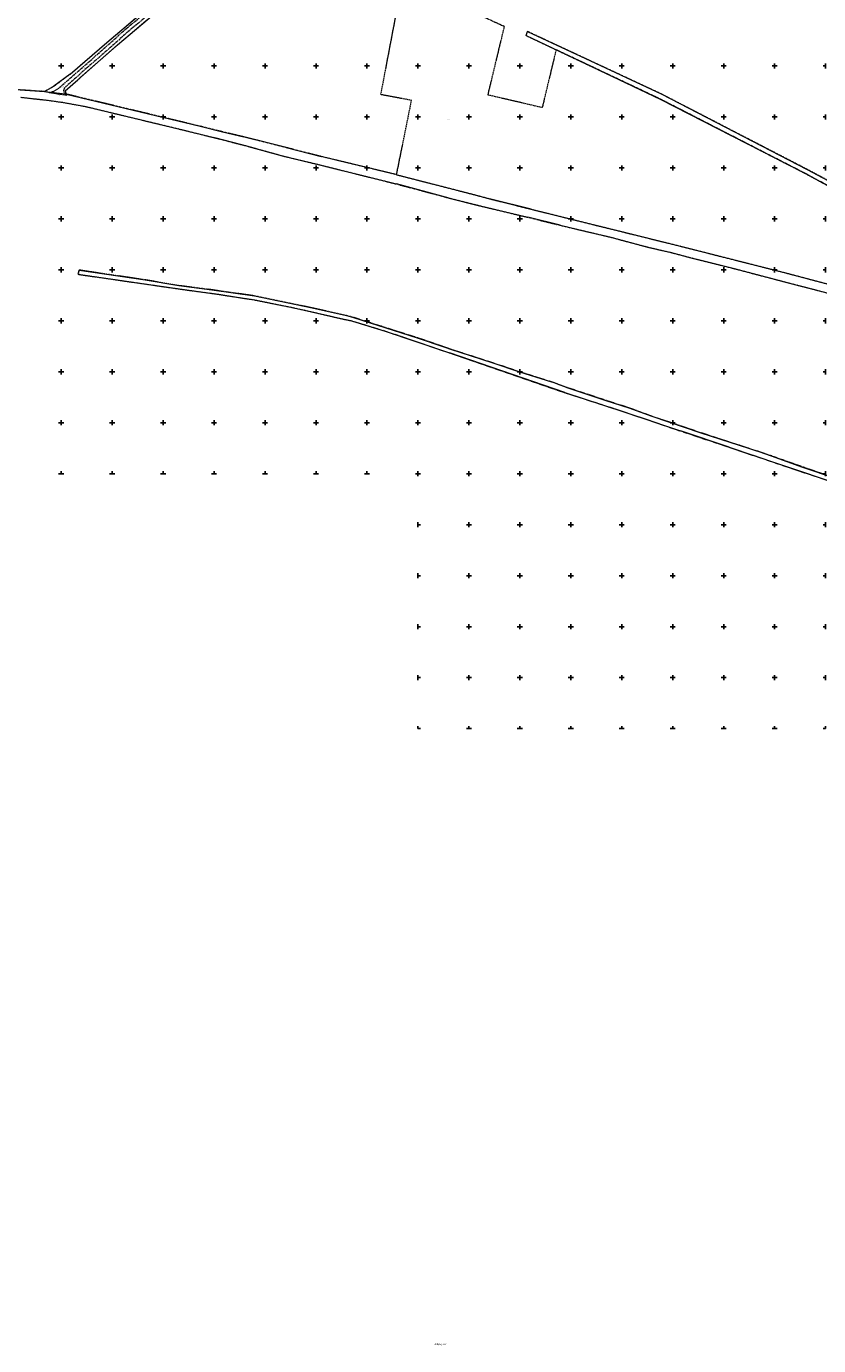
# Model space of a CAD drawing. Header units: metres. Extents: x 7523615 to 7533948, y 5492686 to 5502120.
# Tile 142 of 256: x 7530016 to 7530793, y 5496145 to 5497439. Entities that reach past the tile are written whole.
import ezdxf
from ezdxf.enums import TextEntityAlignment as Align

# ---------------------------------------------------------------- set-up
doc = ezdxf.new("R2010")
doc.units = ezdxf.units.M
for name, pattern in [('1.5_0.5', [2, 1.5, -0.5]), ('219-500', [0]), ('egkk-500', [2, 1.5, -0.5]), ('egug-500', [1, 0.5, -0.5])]:
    doc.linetypes.add(name, pattern=pattern)
doc.layers.get('0').update_dxf_attribs({"color": 2, "lineweight": 5})
doc.styles.get("Standard").update_dxf_attribs({"font": 'Working1250', "width": 0.75})

# ---------------------------------------------------------------- blocks, each defined once
blk = doc.blocks.new('203')
at = {"linetype": 'Continuous', "lineweight": 0}
h = blk.add_hatch(color=0, dxfattribs=at)
edge = h.paths.add_edge_path()
edge.add_arc((0, 0), 0.045, 0, 360)
blk = doc.blocks.new('PW01')
at = {"linetype": 'Continuous', "lineweight": 13}
h = blk.add_hatch(color=0, dxfattribs=at)
edge = h.paths.add_edge_path()
edge.add_arc((0, 0), 0.045, 0, 360)
blk = doc.blocks.new('RAMKA500K')
at = {"color": 0}
for p, q in [((0, 247.5), (0, 250)), ((0, 250), (2.5, 250)), ((47.5, 250), (52.5, 250)), ((50, 247.5), (50, 250)), ((97.5, 250), (102.5, 250)), ((100, 247.5), (100, 250)), ((147.5, 250), (152.5, 250)), ((150, 247.5), (150, 250)), ((197.5, 250), (202.5, 250)), ((200, 247.5), (200, 250)), ((247.5, 250), (252.5, 250)), ((250, 247.5), (250, 250)), ((297.5, 250), (302.5, 250)), ((300, 247.5), (300, 250)), ((347.5, 250), (352.5, 250)), ((350, 247.5), (350, 250)), ((397.5, 250), (400, 250)), ((400, 247.5), (400, 250)), ((0, 197.5), (0, 202.5)), ((0, 200), (2.5, 200)), ((47.5, 200), (52.5, 200)), ((50, 197.5), (50, 202.5)), ((97.5, 200), (102.5, 200)), ((100, 197.5), (100, 202.5)), ((147.5, 200), (152.5, 200)), ((150, 197.5), (150, 202.5)), ((197.5, 200), (202.5, 200)), ((200, 197.5), (200, 202.5)), ((247.5, 200), (252.5, 200)), ((250, 197.5), (250, 202.5)), ((297.5, 200), (302.5, 200)), ((300, 197.5), (300, 202.5)), ((347.5, 200), (352.5, 200)), ((350, 197.5), (350, 202.5)), ((397.5, 200), (400, 200)), ((400, 197.5), (400, 202.5)), ((0, 147.5), (0, 152.5)), ((0, 150), (2.5, 150)), ((47.5, 150), (52.5, 150)), ((50, 147.5), (50, 152.5)), ((97.5, 150), (102.5, 150)), ((100, 147.5), (100, 152.5)), ((147.5, 150), (152.5, 150)), ((150, 147.5), (150, 152.5)), ((197.5, 150), (202.5, 150)), ((200, 147.5), (200, 152.5)), ((247.5, 150), (252.5, 150)), ((250, 147.5), (250, 152.5)), ((297.5, 150), (302.5, 150)), ((300, 147.5), (300, 152.5)), ((347.5, 150), (352.5, 150)), ((350, 147.5), (350, 152.5)), ((397.5, 150), (400, 150)), ((400, 147.5), (400, 152.5)), ((0, 97.5), (0, 102.5)), ((0, 100), (2.5, 100)), ((47.5, 100), (52.5, 100)), ((50, 97.5), (50, 102.5)), ((97.5, 100), (102.5, 100)), ((100, 97.5), (100, 102.5)), ((147.5, 100), (152.5, 100)), ((150, 97.5), (150, 102.5)), ((197.5, 100), (202.5, 100)), ((200, 97.5), (200, 102.5)), ((247.5, 100), (252.5, 100)), ((250, 97.5), (250, 102.5)), ((297.5, 100), (302.5, 100)), ((300, 97.5), (300, 102.5)), ((347.5, 100), (352.5, 100)), ((350, 97.5), (350, 102.5)), ((397.5, 100), (400, 100)), ((400, 97.5), (400, 102.5)), ((0, 47.5), (0, 52.5)), ((50, 47.5), (50, 52.5)), ((100, 47.5), (100, 52.5)), ((150, 47.5), (150, 52.5)), ((200, 47.5), (200, 52.5)), ((250, 47.5), (250, 52.5)), ((300, 47.5), (300, 52.5)), ((350, 47.5), (350, 52.5)), ((400, 47.5), (400, 52.5)), ((0, 50), (2.5, 50)), ((47.5, 50), (52.5, 50)), ((97.5, 50), (102.5, 50)), ((147.5, 50), (152.5, 50)), ((197.5, 50), (202.5, 50)), ((247.5, 50), (252.5, 50)), ((297.5, 50), (302.5, 50)), ((347.5, 50), (352.5, 50)), ((397.5, 50), (400, 50)), ((0, 0), (0, 2.5)), ((0, 0), (2.5, 0)), ((47.5, 0), (52.5, 0)), ((50, 0), (50, 2.5)), ((97.5, 0), (102.5, 0)), ((100, 0), (100, 2.5)), ((147.5, 0), (152.5, 0)), ((150, 0), (150, 2.5)), ((197.5, 0), (202.5, 0)), ((200, 0), (200, 2.5)), ((247.5, 0), (252.5, 0)), ((250, 0), (250, 2.5)), ((297.5, 0), (302.5, 0)), ((300, 0), (300, 2.5)), ((347.5, 0), (352.5, 0)), ((350, 0), (350, 2.5)), ((397.5, 0), (400, 0)), ((400, 0), (400, 2.5))]:
    blk.add_line(p, q, dxfattribs=at)

msp = doc.modelspace()

# ---------------------------------------------------------------- linework, layer by layer
at = {"layer": '217-kontur klasyfikacyjny', "color": 7, "linetype": 'egkk-500', "lineweight": 18, "flags": 128}
for points in [[(7530384.79, 5497484.76), (7530363.4, 5497372.23)], [(7530484.87, 5497438.56), (7530413.73, 5497471.39)], [(7530468.76, 5497371.46), (7530484.87, 5497438.56)], [(7530535.55, 5497415.88), (7530521.92, 5497359.12)], [(7530563.38, 5497402.72), (7530535.55, 5497415.88)], [(7530637.75, 5497367.54), (7530563.38, 5497402.72)], [(7530363.4, 5497372.23), (7530393.48, 5497366.57)], [(7530476.16, 5497369.74), (7530468.76, 5497371.46)], [(7530393.48, 5497366.57), (7530378.75, 5497293.39)], [(7530483.08, 5497368.14), (7530476.16, 5497369.74)], [(7530501.47, 5497363.87), (7530483.08, 5497368.14)], [(7530521.92, 5497359.12), (7530501.47, 5497363.87)], [(7530779.75, 5497294.67), (7530637.75, 5497367.54)], [(7530378.75, 5497293.39), (7530427.04, 5497281.01)], [(7530850.73, 5497256.32), (7530779.75, 5497294.67)], [(7530427.04, 5497281.01), (7530451.32, 5497274.78)], [(7530451.32, 5497274.78), (7530471.64, 5497269.39)], [(7530471.64, 5497269.39), (7530510.95, 5497259.52)], [(7530510.95, 5497259.52), (7530609.25, 5497235.18)], [(7530609.25, 5497235.18), (7530657.78, 5497223.16)], [(7530657.78, 5497223.16), (7530760.77, 5497197.06)], [(7530760.77, 5497197.06), (7530908.85, 5497157.88)]]:
    msp.add_lwpolyline(points, dxfattribs=at)
at = {"layer": '218-kontur użytku gruntowego', "color": 7, "linetype": 'egug-500', "lineweight": 18, "flags": 128}
for points in [[(7530158.24, 5497477), (7530094.82, 5497422.92)], [(7530384.79, 5497484.76), (7530363.4, 5497372.23)], [(7530105.08, 5497420.55), (7530161.25, 5497467.95)], [(7530484.87, 5497438.56), (7530413.73, 5497471.39)], [(7530468.76, 5497371.46), (7530484.87, 5497438.56)], [(7530094.82, 5497422.92), (7530058.71, 5497391.92)], [(7530507.45, 5497433.83), (7530506.05, 5497429.84)], [(7530506.05, 5497429.84), (7530535.55, 5497415.88)], [(7530564.26, 5497407.31), (7530507.45, 5497433.83)], [(7530066.4, 5497386.52), (7530105.08, 5497420.55)], [(7530535.55, 5497415.88), (7530521.92, 5497359.12)], [(7530535.55, 5497415.88), (7530563.38, 5497402.72)], [(7530563.38, 5497402.72), (7530637.75, 5497367.54)], [(7530612.72, 5497384.7), (7530564.26, 5497407.31)], [(7530058.71, 5497391.92), (7530042.81, 5497379.99)], [(7530054.01, 5497375.58), (7530066.4, 5497386.52)], [(7530638.71, 5497372.57), (7530612.72, 5497384.7)], [(7530033.5, 5497374.9), (7529990.33, 5497377.72)], [(7530042.81, 5497379.99), (7530033.5, 5497374.9)], [(7530033.5, 5497374.9), (7530054.96, 5497372.38)], [(7530054.96, 5497372.38), (7530054.01, 5497375.58)], [(7530186.38, 5497340.81), (7530054.96, 5497372.38)], [(7530363.4, 5497372.23), (7530393.48, 5497366.57)], [(7530476.16, 5497369.74), (7530468.76, 5497371.46)], [(7530782.02, 5497298.53), (7530638.71, 5497372.57)], [(7530010.24, 5497369.22), (7530036.09, 5497366.46)], [(7530036.09, 5497366.46), (7530051.78, 5497364.28)], [(7530051.78, 5497364.28), (7530074.21, 5497360.15)], [(7530074.21, 5497360.15), (7530103.99, 5497353.02)], [(7530393.48, 5497366.57), (7530378.75, 5497293.39)], [(7530483.08, 5497368.14), (7530476.16, 5497369.74)], [(7530501.47, 5497363.87), (7530483.08, 5497368.14)], [(7530521.92, 5497359.12), (7530501.47, 5497363.87)], [(7530637.75, 5497367.54), (7530779.75, 5497294.67)], [(7530103.99, 5497353.02), (7530167.77, 5497337.65)], [(7530167.77, 5497337.65), (7530200.77, 5497329.51)], [(7530208.21, 5497335.43), (7530186.38, 5497340.81)], [(7530229.04, 5497330.41), (7530208.21, 5497335.43)], [(7530200.77, 5497329.51), (7530233.59, 5497321.13)], [(7530270.58, 5497319.96), (7530229.04, 5497330.41)], [(7530233.59, 5497321.13), (7530268.14, 5497311.53)], [(7530305.21, 5497311.11), (7530270.58, 5497319.96)], [(7530268.14, 5497311.53), (7530302.03, 5497303.42)], [(7530378.75, 5497293.39), (7530305.21, 5497311.11)], [(7530302.03, 5497303.42), (7530378.86, 5497284.24)], [(7530378.75, 5497293.39), (7530427.04, 5497281.01)], [(7530779.75, 5497294.67), (7530850.73, 5497256.32)], [(7530823.5, 5497276.27), (7530782.02, 5497298.53)], [(7530378.86, 5497284.24), (7530430.65, 5497270.43)], [(7530427.04, 5497281.01), (7530451.32, 5497274.78)], [(7530430.65, 5497270.43), (7530459.26, 5497263.24)], [(7530451.32, 5497274.78), (7530471.64, 5497269.39)], [(7530471.64, 5497269.39), (7530510.95, 5497259.52)], [(7530459.26, 5497263.24), (7530472.2, 5497260.07)], [(7530472.2, 5497260.07), (7530507.78, 5497251.58)], [(7530510.95, 5497259.52), (7530609.25, 5497235.18)], [(7530507.78, 5497251.58), (7530539.5, 5497243.75)], [(7530539.5, 5497243.75), (7530573.46, 5497235.72)], [(7530573.46, 5497235.72), (7530587.92, 5497232.34)], [(7530587.92, 5497232.34), (7530626.64, 5497222.02)], [(7530609.25, 5497235.18), (7530657.78, 5497223.16)], [(7530626.64, 5497222.02), (7530647.53, 5497217.21)], [(7530647.53, 5497217.21), (7530667.65, 5497211.93)], [(7530657.78, 5497223.16), (7530760.77, 5497197.06)], [(7530667.65, 5497211.93), (7530682.98, 5497208.1)], [(7530682.98, 5497208.1), (7530707.77, 5497201.91)], [(7530067.52, 5497199.76), (7530066.65, 5497195.62)], [(7530066.65, 5497195.62), (7530156.2, 5497182.69)], [(7530132.42, 5497190.18), (7530067.52, 5497199.76)], [(7530165.5, 5497184.53), (7530132.42, 5497190.18)], [(7530707.77, 5497201.91), (7530772.21, 5497184.99)], [(7530760.77, 5497197.06), (7530908.85, 5497157.88)], [(7530156.2, 5497182.69), (7530179.96, 5497179.31)], [(7530197.66, 5497180.45), (7530165.5, 5497184.53)], [(7530179.96, 5497179.31), (7530201.09, 5497176.53)], [(7530239.63, 5497174.5), (7530197.66, 5497180.45)], [(7530201.09, 5497176.53), (7530224.36, 5497172.87)], [(7530772.21, 5497184.99), (7530786.24, 5497181.44)], [(7530786.24, 5497181.44), (7530817.91, 5497173.06)], [(7530224.36, 5497172.87), (7530239.39, 5497170.62)], [(7530239.39, 5497170.62), (7530258.48, 5497166.76)], [(7530296.2, 5497162.7), (7530239.63, 5497174.5)], [(7530258.48, 5497166.76), (7530275.31, 5497163.39)], [(7530275.31, 5497163.39), (7530289.65, 5497160.27)], [(7530289.65, 5497160.27), (7530326.98, 5497151.63)], [(7530329.97, 5497155.15), (7530296.2, 5497162.7)], [(7530326.98, 5497151.63), (7530334.85, 5497150.08)], [(7530336.79, 5497153.32), (7530329.97, 5497155.15)], [(7530399.37, 5497133.38), (7530336.79, 5497153.32)], [(7530334.85, 5497150.08), (7530368.9, 5497139.64)], [(7530368.9, 5497139.64), (7530425.09, 5497120.61)], [(7530427.41, 5497123.69), (7530399.37, 5497133.38)], [(7530425.09, 5497120.61), (7530430.9, 5497118.72)], [(7530432.08, 5497122.13), (7530427.41, 5497123.69)], [(7530430.9, 5497118.72), (7530543.99, 5497079.64)], [(7530472.45, 5497109.04), (7530432.08, 5497122.13)], [(7530499.65, 5497100.04), (7530472.45, 5497109.04)], [(7530531.03, 5497090.06), (7530499.65, 5497100.04)], [(7530545.14, 5497085), (7530531.03, 5497090.06)], [(7530543.99, 5497079.64), (7530602.16, 5497060.84)], [(7530584.48, 5497071.91), (7530545.14, 5497085)], [(7530606.99, 5497064.64), (7530584.48, 5497071.91)], [(7530602.16, 5497060.84), (7530657.53, 5497041.94)], [(7530629.53, 5497056.4), (7530606.99, 5497064.64)], [(7530653.68, 5497048.26), (7530629.53, 5497056.4)], [(7530677.56, 5497040.22), (7530653.68, 5497048.26)], [(7530657.53, 5497041.94), (7530705.22, 5497026.14)], [(7530734.36, 5497021.69), (7530677.56, 5497040.22)], [(7530705.22, 5497026.14), (7530753.71, 5497009.61)], [(7530746.54, 5497017.69), (7530734.36, 5497021.69)], [(7530777.42, 5497006.62), (7530746.54, 5497017.69)], [(7530753.71, 5497009.61), (7530806.32, 5496992.06)], [(7530809.43, 5496995.7), (7530777.42, 5497006.62)]]:
    msp.add_lwpolyline(points, dxfattribs=at)
at = {"layer": '219-działka ewidencyjna', "color": 3, "linetype": '219-500', "lineweight": 18, "flags": 128}
for points in [[(7530094.82, 5497422.92), (7530158.22, 5497476.98)], [(7530105.08, 5497420.55), (7530161.25, 5497467.95)], [(7530058.71, 5497391.92), (7530094.82, 5497422.92)], [(7530506.05, 5497429.84), (7530507.45, 5497433.83)], [(7530506.05, 5497429.84), (7530563.38, 5497402.72)], [(7530507.45, 5497433.83), (7530564.26, 5497407.31)], [(7530066.4, 5497386.52), (7530105.08, 5497420.55)], [(7530563.38, 5497402.72), (7530637.75, 5497367.54)], [(7530564.26, 5497407.31), (7530638.71, 5497372.57)], [(7530058.71, 5497391.92), (7530042.84, 5497380.01)], [(7530054.01, 5497375.58), (7530066.4, 5497386.52)], [(7529990.33, 5497377.72), (7530033.5, 5497374.9)], [(7530033.5, 5497374.9), (7530042.84, 5497380.01)], [(7530033.5, 5497374.9), (7530054.96, 5497372.38)], [(7530054.01, 5497375.58), (7530054.96, 5497372.38)], [(7530054.96, 5497372.38), (7530186.38, 5497340.81)], [(7530638.71, 5497372.57), (7530782.02, 5497298.53)], [(7530010.24, 5497369.22), (7530036.09, 5497366.46)], [(7530036.09, 5497366.46), (7530051.78, 5497364.28)], [(7530051.78, 5497364.28), (7530074.21, 5497360.15)], [(7530074.21, 5497360.15), (7530103.99, 5497353.02)], [(7530637.75, 5497367.54), (7530779.75, 5497294.67)], [(7530103.99, 5497353.02), (7530167.77, 5497337.65)], [(7530167.77, 5497337.65), (7530200.77, 5497329.51)], [(7530186.38, 5497340.81), (7530208.21, 5497335.43)], [(7530208.21, 5497335.43), (7530229.04, 5497330.41)], [(7530233.59, 5497321.13), (7530200.77, 5497329.51)], [(7530270.58, 5497319.96), (7530229.04, 5497330.41)], [(7530233.59, 5497321.13), (7530268.14, 5497311.53)], [(7530270.58, 5497319.96), (7530305.21, 5497311.11)], [(7530268.14, 5497311.53), (7530302.03, 5497303.42)], [(7530378.75, 5497293.39), (7530305.21, 5497311.11)], [(7530302.03, 5497303.42), (7530378.86, 5497284.24)], [(7530378.75, 5497293.39), (7530427.04, 5497281.01)], [(7530779.75, 5497294.67), (7530850.73, 5497256.32)], [(7530782.02, 5497298.53), (7530858.61, 5497257.42)], [(7530430.65, 5497270.43), (7530378.86, 5497284.24)], [(7530427.04, 5497281.01), (7530451.32, 5497274.78)], [(7530430.65, 5497270.43), (7530459.26, 5497263.24)], [(7530451.32, 5497274.78), (7530471.64, 5497269.39)], [(7530510.95, 5497259.52), (7530471.64, 5497269.39)], [(7530459.26, 5497263.24), (7530472.2, 5497260.07)], [(7530472.2, 5497260.07), (7530507.78, 5497251.58)], [(7530510.95, 5497259.52), (7530609.25, 5497235.18)], [(7530539.5, 5497243.75), (7530507.78, 5497251.58)], [(7530539.5, 5497243.75), (7530573.46, 5497235.72)], [(7530573.46, 5497235.72), (7530587.92, 5497232.34)], [(7530587.92, 5497232.34), (7530626.64, 5497222.02)], [(7530609.25, 5497235.18), (7530657.78, 5497223.16)], [(7530626.64, 5497222.02), (7530647.53, 5497217.21)], [(7530647.53, 5497217.21), (7530667.65, 5497211.93)], [(7530657.78, 5497223.16), (7530760.77, 5497197.06)], [(7530667.65, 5497211.93), (7530707.77, 5497201.91)], [(7530066.65, 5497195.62), (7530067.52, 5497199.76)], [(7530066.65, 5497195.62), (7530156.2, 5497182.69)], [(7530067.52, 5497199.76), (7530132.42, 5497190.18)], [(7530132.42, 5497190.18), (7530165.5, 5497184.53)], [(7530707.77, 5497201.91), (7530772.21, 5497184.99)], [(7530760.77, 5497197.06), (7530908.85, 5497157.88)], [(7530156.2, 5497182.69), (7530179.96, 5497179.31)], [(7530165.5, 5497184.53), (7530197.66, 5497180.45)], [(7530179.96, 5497179.31), (7530201.09, 5497176.53)], [(7530197.66, 5497180.45), (7530239.63, 5497174.5)], [(7530201.09, 5497176.53), (7530224.36, 5497172.87)], [(7530772.21, 5497184.99), (7530786.24, 5497181.44)], [(7530786.24, 5497181.44), (7530817.91, 5497173.06)], [(7530224.36, 5497172.87), (7530239.39, 5497170.62)], [(7530239.39, 5497170.62), (7530258.48, 5497166.76)], [(7530239.63, 5497174.5), (7530296.2, 5497162.7)], [(7530258.48, 5497166.76), (7530275.31, 5497163.39)], [(7530275.31, 5497163.39), (7530291.47, 5497159.87)], [(7530291.47, 5497159.87), (7530326.98, 5497151.63)], [(7530296.2, 5497162.7), (7530329.97, 5497155.15)], [(7530326.98, 5497151.63), (7530334.85, 5497150.08)], [(7530329.97, 5497155.15), (7530336.79, 5497153.32)], [(7530336.79, 5497153.32), (7530399.37, 5497133.38)], [(7530334.85, 5497150.08), (7530368.9, 5497139.64)], [(7530368.9, 5497139.64), (7530425.09, 5497120.61)], [(7530399.37, 5497133.38), (7530427.41, 5497123.69)], [(7530425.09, 5497120.61), (7530430.9, 5497118.72)], [(7530427.41, 5497123.69), (7530432.08, 5497122.13)], [(7530543.99, 5497079.64), (7530430.9, 5497118.72)], [(7530432.08, 5497122.13), (7530472.45, 5497109.04)], [(7530472.45, 5497109.04), (7530499.65, 5497100.04)], [(7530499.65, 5497100.04), (7530531.03, 5497090.06)], [(7530545.14, 5497085), (7530531.03, 5497090.06)], [(7530543.99, 5497079.64), (7530602.16, 5497060.84)], [(7530545.14, 5497085), (7530584.48, 5497071.91)], [(7530584.48, 5497071.91), (7530606.99, 5497064.64)], [(7530602.16, 5497060.84), (7530657.53, 5497041.94)], [(7530606.99, 5497064.64), (7530629.53, 5497056.4)], [(7530629.53, 5497056.4), (7530677.56, 5497040.22)], [(7530705.22, 5497026.14), (7530657.53, 5497041.94)], [(7530677.56, 5497040.22), (7530734.36, 5497021.69)], [(7530705.22, 5497026.14), (7530753.71, 5497009.61)], [(7530734.36, 5497021.69), (7530746.54, 5497017.69)], [(7530746.54, 5497017.69), (7530777.42, 5497006.62)], [(7530753.71, 5497009.61), (7530806.32, 5496992.06)], [(7530777.42, 5497006.62), (7530809.43, 5496995.7)]]:
    msp.add_lwpolyline(points, dxfattribs=at)
at = {"layer": 'jezdnia', "color": 7, "linetype": '1.5_0.5', "lineweight": 18, "flags": 128}
msp.add_lwpolyline([(7530038.08, 5497373.86), (7530042.64, 5497375.13), (7530047.61, 5497378.15), (7530051.46, 5497381.55), (7530069.23, 5497397.19), (7530085.05, 5497410.95), (7530112.17, 5497435.1), (7530130.96, 5497450.96), (7530154.79, 5497471.42), (7530169.4, 5497484.3), (7530197.15, 5497507.46), (7530228.14, 5497533.68), (7530262.06, 5497562.63), (7530280.79, 5497578.61), (7530299.25, 5497593.99), (7530315.79, 5497607.11), (7530324.98, 5497614.59), (7530346.49, 5497632.7), (7530376.05, 5497657.99), (7530404.8, 5497682.09), (7530434.94, 5497708.21), (7530438.07, 5497710.49), (7530439.86, 5497708.25), (7530437.35, 5497705.69), (7530407.05, 5497679.25), (7530378.69, 5497655.63), (7530349.21, 5497630.36), (7530327.73, 5497612.18), (7530325.14, 5497610.07), (7530321.98, 5497607.51), (7530318.04, 5497604.3), (7530301.74, 5497591.54), (7530282.9, 5497575.82), (7530264.7, 5497560.33), (7530230.8, 5497531.43), (7530199.7, 5497505.09), (7530172.1, 5497482.03), (7530156.8, 5497468.73), (7530133.56, 5497448.69), (7530114.64, 5497432.73), (7530087.21, 5497408.4), (7530071.06, 5497394.44), (7530054.42, 5497379.55), (7530052.43, 5497377.53), (7530052.31, 5497375.21), (7530053.42, 5497373.11), (7530055.41, 5497371.17), (7530045.69, 5497372.5)], close=True, dxfattribs=at)

# ---------------------------------------------------------------- block references
at = {"layer": '203-punkt graniczny', "color": 3, "linetype": 'CONTINUOUS', "lineweight": 18}
for p in [(7530094.82, 5497422.92), (7530506.05, 5497429.84), (7530507.45, 5497433.83), (7530105.08, 5497420.55), (7530563.38, 5497402.72), (7530564.26, 5497407.31), (7530058.71, 5497391.92), (7530066.4, 5497386.52), (7530033.5, 5497374.9), (7530042.84, 5497380.01), (7530054.01, 5497375.58), (7530054.96, 5497372.38), (7530638.71, 5497372.57), (7530036.09, 5497366.46), (7530051.78, 5497364.28), (7530074.21, 5497360.15), (7530637.75, 5497367.54), (7530103.99, 5497353.02), (7530167.77, 5497337.65), (7530186.38, 5497340.81), (7530208.21, 5497335.43), (7530200.77, 5497329.51), (7530229.04, 5497330.41), (7530233.59, 5497321.13), (7530270.58, 5497319.96), (7530268.14, 5497311.53), (7530305.21, 5497311.11), (7530302.03, 5497303.42), (7530378.75, 5497293.39), (7530779.75, 5497294.67), (7530782.02, 5497298.53), (7530378.86, 5497284.24), (7530427.04, 5497281.01), (7530430.65, 5497270.43), (7530451.32, 5497274.78), (7530471.64, 5497269.39), (7530459.26, 5497263.24), (7530472.2, 5497260.07), (7530510.95, 5497259.52), (7530507.78, 5497251.58), (7530539.5, 5497243.75), (7530573.46, 5497235.72), (7530587.92, 5497232.34), (7530609.25, 5497235.18), (7530626.64, 5497222.02), (7530647.53, 5497217.21), (7530657.78, 5497223.16), (7530667.65, 5497211.93), (7530066.65, 5497195.62), (7530067.52, 5497199.76), (7530132.42, 5497190.18), (7530707.77, 5497201.91), (7530760.77, 5497197.06), (7530156.2, 5497182.69), (7530165.5, 5497184.53), (7530179.96, 5497179.31), (7530197.66, 5497180.45), (7530201.09, 5497176.53), (7530772.21, 5497184.99), (7530786.24, 5497181.44), (7530224.36, 5497172.87), (7530239.39, 5497170.62), (7530239.63, 5497174.5), (7530258.48, 5497166.76), (7530275.31, 5497163.39), (7530291.47, 5497159.87), (7530296.2, 5497162.7), (7530326.98, 5497151.63), (7530329.97, 5497155.15), (7530336.79, 5497153.32), (7530334.85, 5497150.08), (7530368.9, 5497139.64), (7530399.37, 5497133.38), (7530425.09, 5497120.61), (7530427.41, 5497123.69), (7530430.9, 5497118.72), (7530432.08, 5497122.13), (7530472.45, 5497109.04), (7530499.65, 5497100.04), (7530531.03, 5497090.06), (7530543.99, 5497079.64), (7530545.14, 5497085), (7530584.48, 5497071.91), (7530602.16, 5497060.84), (7530606.99, 5497064.64), (7530629.53, 5497056.4), (7530657.53, 5497041.94), (7530677.56, 5497040.22), (7530705.22, 5497026.14), (7530734.36, 5497021.69), (7530746.54, 5497017.69), (7530753.71, 5497009.61), (7530777.42, 5497006.62)]:
    msp.add_blockref('203', p, dxfattribs=at)
at = {"layer": 'pikieta naturalna', "color": 7, "linetype": 'CONTINUOUS', "lineweight": 13}
for p in [(7530112.17, 5497435.1), (7530114.64, 5497432.73), (7530085.05, 5497410.95), (7530069.23, 5497397.19), (7530087.21, 5497408.4), (7530071.06, 5497394.44), (7530038.08, 5497373.86), (7530045.69, 5497372.5), (7530051.46, 5497381.55), (7530054.42, 5497379.55)]:
    msp.add_blockref('PW01', p, dxfattribs=at)
at = {"layer": 'Wstawianie ramki sekcyjnej z opisem', "color": 7, "linetype": 'CONTINUOUS', "lineweight": 13}
for p in [(7530000, 5497250), (7530400, 5497250), (7530000, 5497000), (7530400, 5497000), (7530400, 5496750)]:
    msp.add_blockref('RAMKA500K', p, dxfattribs=at)

# ---------------------------------------------------------------- texts
at = {"layer": '208-opis obrębu', "color": 7, "linetype": 'CONTINUOUS', "lineweight": 35, "width": 0.79}
msp.add_text('Pielgrzymka', height=1.75, dxfattribs=at).set_placement((7530415.84, 5496145.45))
at = {"layer": '209-oznaczenie konturu klasyfikacyjnego', "color": 7, "linetype": 'CONTINUOUS', "lineweight": 18, "width": 0.79}
msp.add_text('ŁIV', height=1, dxfattribs=at).set_placement((7530428.91, 5497348.01), align=Align.TOP_LEFT)
at = {"layer": '210-oznaczenie konturu użytku gruntowego', "color": 7, "linetype": 'CONTINUOUS', "lineweight": 18, "width": 0.79}
for s, p in [('dr', (7530139.51, 5497346.61)), ('Ł', (7530428.91, 5497348.91))]:
    msp.add_text(s, height=1, dxfattribs=at).set_placement(p)
at = {"layer": 'jezdnia-Atr17', "color": 7, "width": 0.9}
for rotation, p in [(40.84, (7530072.47, 5497397.6)), (45.428, (7530051.66, 5497378.89))]:
    msp.add_text('j.zw.', height=0.75, rotation=rotation, dxfattribs=at).set_placement(p)
at = {"layer": 'pikieta naturalna-Atr2', "color": 7, "width": 0.9}
for s, rotation, p in [('330.8', 40.166, (7530112.6, 5497435.31)), ('331.2', 41.684, (7530085.18, 5497410.97)), ('331.4', 41.016, (7530069.39, 5497397.24)), ('332.1', 349.868, (7530038.45, 5497373.72)), ('332.1', 352.208, (7530045.99, 5497372.34)), ('331.8', 41.352, (7530051.64, 5497381.64))]:
    msp.add_text(s, height=0.75, rotation=rotation, dxfattribs=at).set_placement(p, align=Align.TOP_LEFT)
for s, rotation, p in [('330.9', 40.149, (7530114.65, 5497432.95)), ('331.2', 41.572, (7530087.48, 5497408.72)), ('331.4', 40.84, (7530071.07, 5497394.58)), ('331.7', 41.823, (7530054.54, 5497379.77))]:
    msp.add_text(s, height=0.75, rotation=rotation, dxfattribs=at).set_placement(p)

doc.saveas('drawing.dxf')
